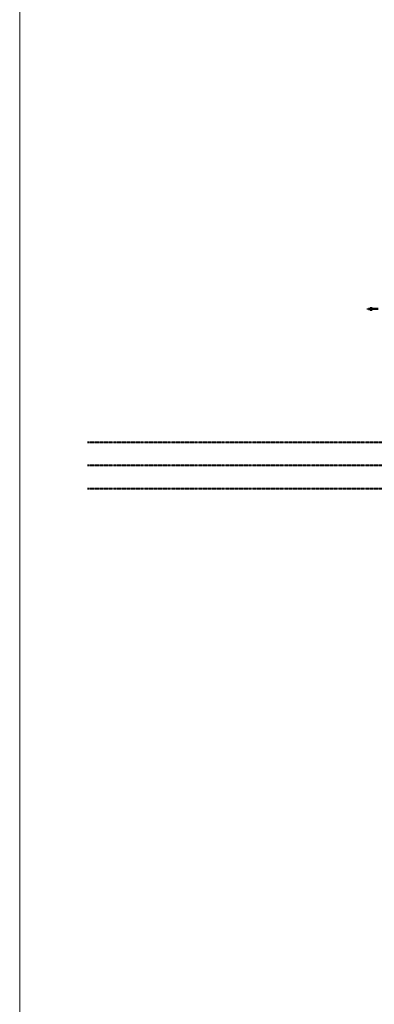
# Model space of a CAD drawing. Header units: inches. Extents: x 0 to 21849, y 0 to 20143.
# Tile 5 of 25: x 0 to 1829, y 5086 to 10171. Entities that reach past the tile are written whole.
import ezdxf

# ---------------------------------------------------------------- set-up
doc = ezdxf.new("R2010")
doc.units = ezdxf.units.IN
doc.header["$MEASUREMENT"] = 0
doc.linetypes.add('DASHED2', pattern=[0.375, 0.25, -0.125])
doc.linetypes.add('HIDDEN2', pattern=[0.1875, 0.125, -0.0625])
doc.layers.add('E-GES-COND', color=92, linetype='DASHED2', lineweight=50)
doc.layers.add('E-LPS-ISO', color=7, linetype='DASHED2', lineweight=40)
doc.layers.add('E-NOPLT', color=241, linetype='Continuous', lineweight=0, plot=False)

msp = doc.modelspace()

# ---------------------------------------------------------------- linework, layer by layer
at = {"layer": 'E-GES-COND', "color": 7, "linetype": 'Continuous'}
for p, q in [((1795.2, 8673.9), (1795.2, 8679.9)), ((1804.2, 8670.9), (1804.2, 8682.9)), ((1813.2, 8667.9), (1813.2, 8685.9)), ((1849.2, 8676.9), (1813.2, 8676.9))]:
    msp.add_line(p, q, dxfattribs=at)
at = {"layer": 'E-LPS-ISO', "color": 7, "linetype": 'HIDDEN2'}
for p, q in [((349.8, 7989.7), (7696.4, 7989.7)), ((349.8, 7869.7), (7696.4, 7869.7)), ((349.8, 7749.7), (7696.4, 7749.7))]:
    msp.add_line(p, q, dxfattribs=at)
at = {"layer": 'E-NOPLT', "color": 7, "linetype": 'Continuous'}
msp.add_line((0, 434), (0, 20142.8), dxfattribs=at)

doc.saveas('drawing.dxf')
